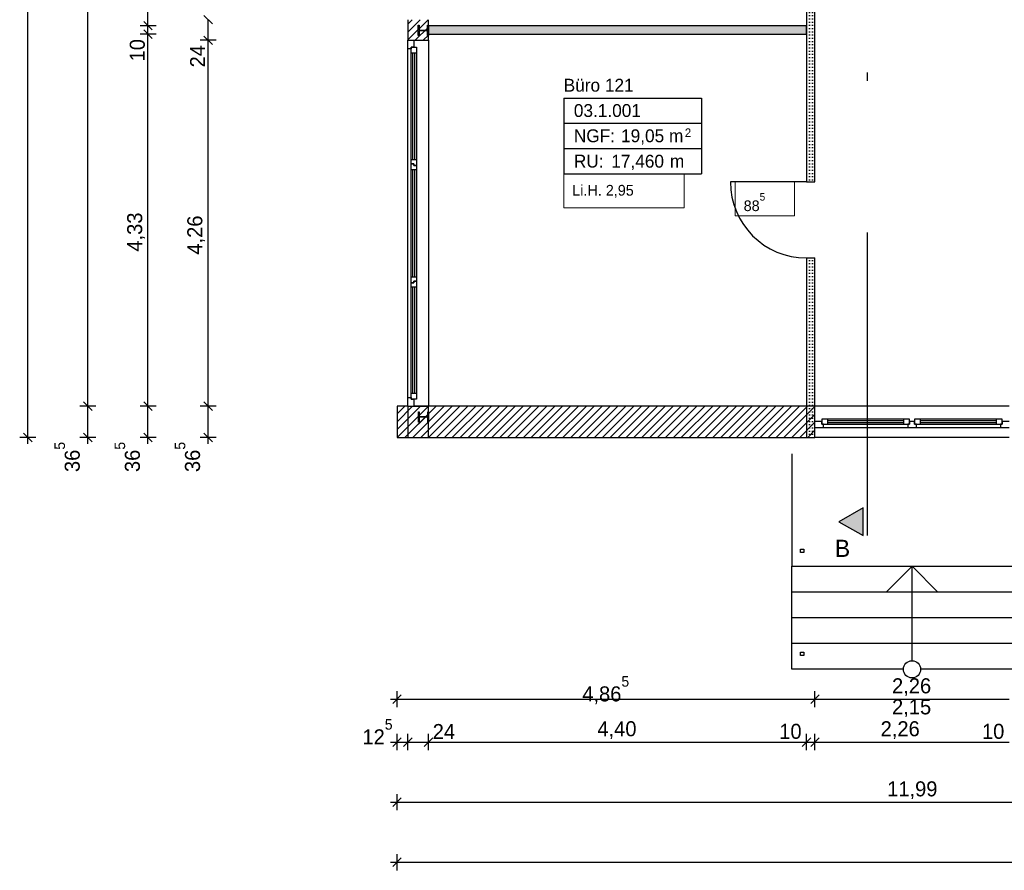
# Model space of a CAD drawing. Extents: x -28.8 to 46.3, y -5 to 85.1.
# Tile 1 of 26: x -4.4 to 7.1, y -5 to 4.9. Entities that reach past the tile are written whole.
import ezdxf

# ---------------------------------------------------------------- set-up
doc = ezdxf.new("R2010")
doc.units = 0
doc.header["$MEASUREMENT"] = 0
doc.linetypes.add('Strichpunktlinie', pattern=[0.006703, 0.003528, -0.001764, 0, -0.001411])
doc.linetypes.add('Wipeout_Contour', pattern=[1, 0, -1])
for name, color, linetype in [('1._OG_2_0', 7, 'Continuous'), ('1._OG_2_P_BM_AUSSEN', 7, 'Continuous'), ('1._OG_2_P_ZE_BILD', 7, 'Continuous'), ('1._OG_2_P_ZE_TEXT', 7, 'Continuous'), ('1._OG_2_R_NT_INNENWAND', 7, 'Continuous'), ('1._OG_2_R_NT_STAHL', 7, 'Continuous'), ('1._OG_2_R_NT_TREPPE', 7, 'Continuous'), ('1._OG_2_R_TR_AUSSENWAND', 7, 'Continuous'), ('1._OG_2_Räume', 7, 'Continuous')]:
    doc.layers.add(name, color=color, linetype=linetype)
doc.styles.add('ERSTELLTER_STIL_1', font='txt')
doc.styles.add('ERSTELLTER_STIL_2', font='txt')
pattern_1 = [(45, (0, 0), (-0.04596194, 0.04596194), [])]
pattern_2 = [(0, (0, 0), (0, 0.0375), [0, -0.0375])]

msp = doc.modelspace()

# ---------------------------------------------------------------- hatches: boundary and pattern name
at = {"layer": '1._OG_2_P_ZE_BILD', "linetype": 'Continuous', "lineweight": 18, "ltscale": 1000}
msp.add_hatch(color=9, dxfattribs=at).paths.add_polyline_path([(5.426, -1.141), (5.426, -0.819), (5.143, -0.983)], flags=0)
at = {"layer": '1._OG_2_R_NT_INNENWAND', "linetype": 'Continuous', "ltscale": 1000}
h = msp.add_hatch(dxfattribs=at)
h.set_pattern_fill('Gips_0002', color=256, style=0, pattern_type=2)
h.set_pattern_definition(pattern_2)
h.paths.add_polyline_path([(4.765, 2.975), (4.865, 2.975), (4.865, 6.515), (4.765, 6.515)], flags=0)
h = msp.add_hatch(dxfattribs=at)
h.set_pattern_fill('Gips_0002', color=256, style=0, pattern_type=2)
h.set_pattern_definition(pattern_2)
h.paths.add_polyline_path([(0.365, 4.695), (4.765, 4.695), (4.765, 4.795), (0.365, 4.795)], flags=0)
at = {"layer": '1._OG_2_R_TR_AUSSENWAND', "linetype": 'Continuous', "ltscale": 1000}
h = msp.add_hatch(dxfattribs=at)
h.set_pattern_fill('MW_Kalksandstein_0002', color=256, style=0, pattern_type=2)
h.set_pattern_definition(pattern_1)
h.paths.add_polyline_path([(0.125, 4.625), (0.195, 4.625), (0.365, 4.625), (0.365, 4.865), (0.195, 4.865), (0.125, 4.865)], flags=0)
h = msp.add_hatch(dxfattribs=at)
h.set_pattern_fill('MW_Kalksandstein_0002', color=256, style=0, pattern_type=2)
h.set_pattern_definition(pattern_1)
h.paths.add_polyline_path([(0, 0.365), (0, 0), (4.865, 0), (4.865, 0.115), (4.865, 0.185), (4.865, 0.365)], flags=0)
h = msp.add_hatch(dxfattribs=at)
h.set_pattern_fill('MW_Kalksandstein_0002', color=256, style=0, pattern_type=2)
h.set_pattern_definition(pattern_1)
h.paths.add_polyline_path([(0.125, 0), (0.365, 0), (0.365, 0.365), (0.195, 0.365), (0.125, 0.365)], flags=0)

# ---------------------------------------------------------------- linework, layer by layer
at = {"layer": '1._OG_2_0', "linetype": 'Continuous', "ltscale": 1000}
for p, q in [((0.125, 4.625), (0.195, 4.625)), ((0.195, 4.625), (0.365, 4.625)), ((4.765, 2.975), (4.865, 2.975)), ((4.765, 2.09), (4.865, 2.09)), ((0.125, 0.365), (0.195, 0.365)), ((0.195, 0.365), (0.365, 0.365)), ((4.865, 0.185), (4.865, 0.365)), ((4.865, 0.115), (4.865, 0.185)), ((4.865, 0), (4.865, 0.115))]:
    msp.add_line(p, q, dxfattribs=at)
at = {"layer": '1._OG_2_P_BM_AUSSEN', "linetype": 'Continuous', "ltscale": 1000}
for p, q in [((-4.299, 0), (-4.299, 41.865)), ((-3.599, 0.365), (-3.599, 22.99)), ((-2.899, 4.795), (-2.899, 9.195)), ((-2.949, 4.845), (-2.849, 4.745)), ((-2.249, 4.915), (-2.149, 4.815)), ((-2.199, 4.625), (-2.199, 4.865)), ((-2.805, 4.795), (-2.992, 4.795)), ((-2.949, 4.745), (-2.849, 4.645)), ((-2.899, 4.695), (-2.899, 4.795)), ((-2.805, 4.695), (-2.992, 4.695)), ((-2.899, 0.365), (-2.899, 4.695)), ((-2.105, 4.625), (-2.292, 4.625)), ((-2.249, 4.675), (-2.149, 4.575)), ((-2.199, 0.365), (-2.199, 4.625)), ((-3.505, 0.365), (-3.692, 0.365)), ((-3.649, 0.415), (-3.549, 0.315)), ((-3.599, 0), (-3.599, 0.365)), ((-2.805, 0.365), (-2.992, 0.365)), ((-2.949, 0.415), (-2.849, 0.315)), ((-2.899, 0), (-2.899, 0.365)), ((-2.105, 0.365), (-2.292, 0.365)), ((-2.249, 0.415), (-2.149, 0.315)), ((-2.199, 0), (-2.199, 0.365)), ((-4.205, 0), (-4.392, 0)), ((-4.349, 0.05), (-4.249, -0.05)), ((-4.299, -0.075), (-4.299, 0)), ((-3.505, 0), (-3.692, 0)), ((-3.649, 0.05), (-3.549, -0.05)), ((-3.599, -0.075), (-3.599, 0)), ((-2.805, 0), (-2.992, 0)), ((-2.949, 0.05), (-2.849, -0.05)), ((-2.899, -0.075), (-2.899, 0)), ((-2.105, 0), (-2.292, 0)), ((-2.249, 0.05), (-2.149, -0.05)), ((-2.199, -0.075), (-2.199, 0)), ((0, -3.141), (0, -2.953)), ((4.865, -3.141), (4.865, -2.953)), ((-0.075, -3.047), (0, -3.047)), ((0.05, -2.997), (-0.05, -3.097)), ((0, -3.047), (4.865, -3.047)), ((4.915, -2.997), (4.815, -3.097)), ((4.865, -3.047), (7.125, -3.047)), ((-0.075, -3.547), (0, -3.547)), ((0.05, -3.497), (-0.05, -3.597)), ((0, -3.641), (0, -3.453)), ((0, -3.547), (0.125, -3.547)), ((0.175, -3.497), (0.075, -3.597)), ((0.125, -3.641), (0.125, -3.453)), ((0.125, -3.547), (0.365, -3.547)), ((0.415, -3.497), (0.315, -3.597)), ((0.365, -3.641), (0.365, -3.453)), ((0.365, -3.547), (4.765, -3.547)), ((4.815, -3.497), (4.715, -3.597)), ((4.765, -3.641), (4.765, -3.453)), ((4.765, -3.547), (4.865, -3.547)), ((4.915, -3.497), (4.815, -3.597)), ((4.865, -3.641), (4.865, -3.453)), ((4.865, -3.547), (7.125, -3.547)), ((0.05, -4.197), (-0.05, -4.297)), ((0, -4.341), (0, -4.153)), ((-0.075, -4.247), (0, -4.247)), ((0, -4.247), (11.99, -4.247)), ((0.05, -4.897), (-0.05, -4.997)), ((0, -5.041), (0, -4.853)), ((-0.075, -4.947), (0, -4.947)), ((0, -4.947), (36.76, -4.947))]:
    msp.add_line(p, q, dxfattribs=at)
at = {"layer": '1._OG_2_P_ZE_BILD', "color": 255, "linetype": 'Continuous', "lineweight": 18, "ltscale": 1000}
for p, q in [((5.426, -0.819), (5.143, -0.983)), ((5.426, -1.141), (5.426, -0.819)), ((5.143, -0.983), (5.426, -1.141))]:
    msp.add_line(p, q, dxfattribs=at)
at = {"layer": '1._OG_2_P_ZE_BILD', "linetype": 'Continuous', "ltscale": 1000}
for p, q in [((5.426, -0.819), (5.143, -0.983)), ((5.426, -1.141), (5.426, -0.819)), ((5.143, -0.983), (5.426, -1.141))]:
    msp.add_line(p, q, dxfattribs=at)
at = {"layer": '1._OG_2_P_ZE_TEXT', "color": 255, "linetype": 'Continuous', "lineweight": 18, "ltscale": 1000}
for p, q in [((3.341, 3.069), (1.94, 3.069)), ((1.94, 3.069), (1.94, 2.673)), ((3.341, 2.673), (3.341, 3.069)), ((4.625, 2.975), (3.935, 2.975)), ((3.935, 2.975), (3.935, 2.579)), ((4.625, 2.579), (4.625, 2.975)), ((1.94, 2.673), (3.341, 2.673)), ((3.935, 2.579), (4.625, 2.579))]:
    msp.add_line(p, q, dxfattribs=at)
at = {"layer": '1._OG_2_R_NT_INNENWAND', "linetype": 'Continuous', "ltscale": 1000}
for p, q in [((4.765, 6.515), (4.765, 2.975)), ((4.865, 2.975), (4.865, 6.515)), ((4.765, 4.795), (0.365, 4.795)), ((0.365, 4.795), (0.365, 4.695)), ((4.765, 4.695), (4.765, 4.795)), ((0.365, 4.695), (4.765, 4.695)), ((4.765, 2.975), (3.88, 2.975)), ((4.765, 2.09), (4.765, 0)), ((4.765, 0), (4.865, 0))]:
    msp.add_line(p, q, dxfattribs=at)
msp.add_arc((4.765, 2.975), 0.885, 180, 270, dxfattribs=at)
at = {"layer": '1._OG_2_R_NT_STAHL', "linetype": 'Continuous', "ltscale": 1000}
for p, q in [((0.245, 4.8), (0.256, 4.8)), ((0.256, 4.8), (0.256, 4.75)), ((0.256, 4.73), (0.256, 4.68)), ((0.263, 4.743), (0.348, 4.743)), ((0.348, 4.737), (0.263, 4.737)), ((0.354, 4.75), (0.354, 4.8)), ((0.354, 4.8), (0.365, 4.8)), ((0.354, 4.68), (0.354, 4.73)), ((0.365, 4.8), (0.365, 4.68)), ((0.365, 4.68), (0.354, 4.68)), ((0.248, 0.18), (0.248, 0.3)), ((0.248, 0.3), (0.258, 0.3)), ((0.258, 0.3), (0.258, 0.25)), ((0.258, 0.23), (0.258, 0.18)), ((0.265, 0.243), (0.35, 0.243)), ((0.35, 0.237), (0.265, 0.237)), ((0.357, 0.25), (0.357, 0.3)), ((0.357, 0.3), (0.367, 0.3)), ((0.357, 0.18), (0.357, 0.23)), ((0.367, 0.3), (0.367, 0.18)), ((0.258, 0.18), (0.248, 0.18)), ((0.367, 0.18), (0.357, 0.18))]:
    msp.add_line(p, q, dxfattribs=at)
for centre, start, end in [((0.263, 4.75), 180, 270), ((0.263, 4.73), 90, 180), ((0.348, 4.75), 270, 0), ((0.348, 4.73), 0, 90), ((0.265, 0.25), 180, 270), ((0.265, 0.23), 90, 180), ((0.35, 0.25), 270, 0), ((0.35, 0.23), 0, 90)]:
    msp.add_arc(centre, 0.0065, start, end, dxfattribs=at)
at = {"layer": '1._OG_2_R_NT_TREPPE', "linetype": 'Continuous', "ltscale": 1000}
for p, q in [((4.595, -0.191), (4.595, -1.5)), ((4.695, -1.34), (4.695, -1.3)), ((4.695, -1.3), (4.735, -1.3)), ((4.735, -1.34), (4.695, -1.34)), ((4.735, -1.3), (4.735, -1.34)), ((4.595, -1.5), (7.395, -1.5)), ((4.595, -1.8), (4.595, -1.5)), ((5.995, -1.5), (5.695, -1.8)), ((5.995, -1.5), (6.295, -1.8)), ((5.995, -2.6), (5.995, -1.5)), ((7.395, -1.8), (4.595, -1.8)), ((4.595, -2.1), (4.595, -1.8)), ((7.395, -2.1), (4.595, -2.1)), ((4.595, -2.4), (4.595, -2.1)), ((7.395, -2.4), (4.595, -2.4)), ((4.595, -2.7), (4.595, -2.4)), ((4.695, -2.54), (4.695, -2.5)), ((4.695, -2.5), (4.735, -2.5)), ((4.735, -2.5), (4.735, -2.54)), ((4.735, -2.54), (4.695, -2.54)), ((5.895, -2.7), (4.595, -2.7)), ((7.395, -2.7), (6.095, -2.7))]:
    msp.add_line(p, q, dxfattribs=at)
msp.add_circle((5.995, -2.7), 0.1, dxfattribs=at)
at = {"layer": '1._OG_2_R_TR_AUSSENWAND', "linetype": 'Continuous', "ltscale": 1000}
for p, q in [((0.125, 4.865), (0.125, 4.625)), ((0.365, 4.625), (0.365, 4.865)), ((0.125, 4.625), (0.125, 0.365)), ((0.365, 4.625), (0.365, 0.365)), ((4.865, 0.365), (0, 0.365)), ((0, 0.365), (0, 0)), ((0.125, 0.365), (0.125, 0)), ((0.365, 0), (0.365, 0.365)), ((7.125, 0.365), (4.865, 0.365)), ((0, 0), (4.865, 0)), ((0.125, 0), (0.365, 0)), ((7.125, 0), (4.865, 0))]:
    msp.add_line(p, q, dxfattribs=at)
at = {"layer": '1._OG_2_Räume', "linetype": 'Continuous', "ltscale": 1000}
for p, q in [((1.94, 3.953), (1.94, 3.069)), ((1.94, 3.953), (3.544, 3.953)), ((3.544, 3.953), (3.544, 3.069)), ((1.94, 3.659), (3.544, 3.659)), ((1.94, 3.364), (3.544, 3.364)), ((1.94, 3.069), (3.544, 3.069))]:
    msp.add_line(p, q, dxfattribs=at)

# ---------------------------------------------------------------- texts
at = {"layer": '1._OG_2_P_BM_AUSSEN', "linetype": 'Continuous', "char_height": 0.175, "attachment_point": 7, "rotation": 90, "style": 'ERSTELLTER_STIL_2'}
for s, insert in [('{10}', (-2.934, 4.379)), ('{24}', (-2.234, 4.309)), ('{4,33}', (-2.934, 2.164)), ('{4,26}', (-2.234, 2.129)), ('{36\\A1{\\H0.7x;\\S5^  ;}}', (-3.691, -0.403)), ('{36\\A1{\\H0.7x;\\S5^  ;}}', (-2.991, -0.403)), ('{36\\A1{\\H0.7x;\\S5^  ;}}', (-2.291, -0.403))]:
    msp.add_mtext(s, dxfattribs=dict(at, insert=insert))
at = {"layer": '1._OG_2_P_BM_AUSSEN', "linetype": 'Continuous', "char_height": 0.175, "attachment_point": 7, "style": 'ERSTELLTER_STIL_2'}
for s, insert in [('{4,86\\A1{\\H0.7x;\\S5^  ;}}', (2.156, -3.106)), ('{2,26}', (5.762, -3.012)), ('{2,15}', (5.762, -3.257)), ('{12\\A1{\\H0.7x;\\S5^  ;}}', (-0.403, -3.574)), ('{24}', (0.415, -3.512)), ('{4,40}', (2.332, -3.512)), ('{10}', (4.449, -3.512)), ('{2,26}', (5.629, -3.512)), ('{10}', (6.809, -3.512)), ('{11,99}', (5.705, -4.212))]:
    msp.add_mtext(s, dxfattribs=dict(at, insert=insert))
at = {"layer": '1._OG_2_P_ZE_BILD', "linetype": 'Continuous', "insert": (5.185, -1.191), "char_height": 0.2, "attachment_point": 2, "style": 'ERSTELLTER_STIL_1'}
msp.add_mtext('{B}', dxfattribs=at)
at = {"layer": '1._OG_2_P_ZE_TEXT', "linetype": 'Continuous', "char_height": 0.125, "attachment_point": 1, "style": 'ERSTELLTER_STIL_2'}
for s, insert in [('{Li.H. 2,95}', (2.04, 2.941)), ('{88\\A1{\\H0.7x;\\S5^  ;}}', (4.035, 2.846))]:
    msp.add_mtext(s, dxfattribs=dict(at, insert=insert))
at = {"layer": '1._OG_2_Räume', "linetype": 'Continuous'}
for s, insert, char_height, attachment_point, style in [('{Büro 121}', (1.94, 4.177), 0.15, 1, 'ERSTELLTER_STIL_1'), ('{03.1.001 }', (2.058, 3.882), 0.15, 1, 'ERSTELLTER_STIL_2'), ('{NGF: }', (2.058, 3.588), 0.15, 1, 'ERSTELLTER_STIL_2'), ('{19,05 m}', (2.608, 3.588), 0.15, 1, 'ERSTELLTER_STIL_2'), ('{2}', (3.35, 3.599), 0.1, 1, 'ERSTELLTER_STIL_2'), ('{RU: }', (2.058, 3.293), 0.15, 1, 'ERSTELLTER_STIL_2'), ('{17,460}', (2.494, 3.114), 0.15, 7, 'ERSTELLTER_STIL_2'), ('{ m}', (3.121, 3.293), 0.15, 1, 'ERSTELLTER_STIL_2')]:
    msp.add_mtext(s, dxfattribs=dict(at, insert=insert, char_height=char_height, attachment_point=attachment_point, style=style))

# ---------------------------------------------------------------- wipeouts: each hides what was drawn before it
at = {"color": 254, "linetype": 'Wipeout_Contour', "lineweight": 0, "ltscale": 26.219808}
msp.add_wipeout([(7.025, 0.115), (7.025, 0.155), (6.045, 0.155), (6.045, 0.115)], dxfattribs=at).dxf.layer = '1._OG_2_R_TR_AUSSENWAND'

# ---------------------------------------------------------------- next in the draw order: wipeouts: each hides what was drawn before it
at = {"color": 254, "linetype": 'Wipeout_Contour', "lineweight": 0, "ltscale": 10.893528}
msp.add_wipeout([(0.125, 4.525), (0.165, 4.525), (0.165, 0.465), (0.125, 0.465)], dxfattribs=at).dxf.layer = '1._OG_2_R_TR_AUSSENWAND'
at = {"color": 254, "linetype": 'Wipeout_Contour', "lineweight": 0, "ltscale": 36.0305}
msp.add_wipeout([(5.995, 0.115), (6.045, 0.115), (6.045, 0.155), (6.025, 0.155), (6.025, 0.185), (5.995, 0.185)], dxfattribs=at).dxf.layer = '1._OG_2_R_TR_AUSSENWAND'
at = {"color": 254, "linetype": 'Wipeout_Contour', "lineweight": 0, "ltscale": 43.077139}
msp.add_wipeout([(7.125, 0.185), (7.045, 0.185), (7.045, 0.155), (7.025, 0.155), (7.025, 0.115), (7.125, 0.115)], dxfattribs=at).dxf.layer = '1._OG_2_R_TR_AUSSENWAND'

# ---------------------------------------------------------------- next in the draw order: wipeouts: each hides what was drawn before it
at = {"color": 254, "linetype": 'Wipeout_Contour', "lineweight": 0, "ltscale": 26.910606}
msp.add_wipeout([(0.195, 4.625), (0.195, 4.545), (0.165, 4.545), (0.165, 4.525), (0.125, 4.525), (0.125, 4.625)], dxfattribs=at).dxf.layer = '1._OG_2_R_TR_AUSSENWAND'
at = {"color": 254, "linetype": 'Wipeout_Contour', "lineweight": 0, "ltscale": 4.63912}
msp.add_wipeout([(0.125, 0.365), (0.125, 0.465), (0.165, 0.465), (0.165, 0.445), (0.195, 0.445), (0.195, 0.365)], dxfattribs=at).dxf.layer = '1._OG_2_R_TR_AUSSENWAND'
at = {"color": 254, "linetype": 'Wipeout_Contour', "lineweight": 0, "ltscale": 21.915266}
msp.add_wipeout([(5.945, 0.115), (5.945, 0.155), (4.965, 0.155), (4.965, 0.115)], dxfattribs=at).dxf.layer = '1._OG_2_R_TR_AUSSENWAND'
at = {"color": 254, "linetype": 'Wipeout_Contour', "lineweight": 0, "ltscale": 26.222089}
msp.add_wipeout([(6.975, 0.155), (6.975, 0.175), (6.095, 0.175), (6.095, 0.155)], dxfattribs=at).dxf.layer = '1._OG_2_R_TR_AUSSENWAND'

# ---------------------------------------------------------------- next in the draw order: linework, layer by layer
at = {"layer": '1._OG_2_R_NT_STAHL', "linetype": 'Continuous', "ltscale": 1000}
for p, q in [((0.245, 4.68), (0.245, 4.8)), ((0.256, 4.68), (0.245, 4.68))]:
    msp.add_line(p, q, dxfattribs=at)
at = {"layer": '1._OG_2_R_TR_AUSSENWAND', "linetype": 'Continuous', "ltscale": 1000}
for p, q in [((0.125, 4.625), (0.195, 4.625)), ((0.125, 0.365), (0.195, 0.365))]:
    msp.add_line(p, q, dxfattribs=at)

# ---------------------------------------------------------------- next in the draw order: wipeouts: each hides what was drawn before it
at = {"color": 254, "linetype": 'Wipeout_Contour', "lineweight": 0, "ltscale": 15.593458}
msp.add_wipeout([(0.165, 4.475), (0.185, 4.475), (0.185, 3.238), (0.165, 3.238)], dxfattribs=at).dxf.layer = '1._OG_2_R_TR_AUSSENWAND'
at = {"color": 254, "linetype": 'Wipeout_Contour', "lineweight": 0, "ltscale": 29.07444}
msp.add_wipeout([(4.865, 0.115), (4.965, 0.115), (4.965, 0.155), (4.945, 0.155), (4.945, 0.185), (4.865, 0.185)], dxfattribs=at).dxf.layer = '1._OG_2_R_TR_AUSSENWAND'
at = {"color": 254, "linetype": 'Wipeout_Contour', "lineweight": 0, "ltscale": 26.225772}
msp.add_wipeout([(6.975, 0.195), (6.975, 0.215), (6.095, 0.215), (6.095, 0.195)], dxfattribs=at).dxf.layer = '1._OG_2_R_TR_AUSSENWAND'

# ---------------------------------------------------------------- next in the draw order: hatches: boundary and pattern name
at = {"layer": '1._OG_2_R_NT_INNENWAND', "linetype": 'Continuous', "ltscale": 1000}
h = msp.add_hatch(dxfattribs=at)
h.set_pattern_fill('Gips_0002', color=256, style=0, pattern_type=2)
h.set_pattern_definition(pattern_2)
h.paths.add_polyline_path([(4.765, 2.09), (4.765, 0), (4.865, 0), (4.865, 2.09)], flags=0)

# ---------------------------------------------------------------- next in the draw order: linework, layer by layer
msp.add_line((4.865, 0), (4.865, 2.09), dxfattribs=at)
at = {"layer": '1._OG_2_R_TR_AUSSENWAND', "linetype": 'Continuous', "ltscale": 1000}
msp.add_line((4.865, 0.115), (4.865, 0.185), dxfattribs=at)

# ---------------------------------------------------------------- next in the draw order: wipeouts: each hides what was drawn before it
at = {"color": 254, "linetype": 'Wipeout_Contour', "lineweight": 0, "ltscale": 15.605152}
msp.add_wipeout([(0.205, 4.475), (0.225, 4.475), (0.225, 3.238), (0.205, 3.238)], dxfattribs=at).dxf.layer = '1._OG_2_R_TR_AUSSENWAND'
at = {"color": 254, "linetype": 'Wipeout_Contour', "lineweight": 0, "ltscale": 24.333837}
msp.add_wipeout([(6.095, 0.155), (6.095, 0.215), (6.025, 0.215), (6.025, 0.155)], dxfattribs=at).dxf.layer = '1._OG_2_R_TR_AUSSENWAND'
at = {"color": 254, "linetype": 'Wipeout_Contour', "lineweight": 0, "ltscale": 28.121112}
msp.add_wipeout([(7.045, 0.155), (7.045, 0.215), (6.975, 0.215), (6.975, 0.155)], dxfattribs=at).dxf.layer = '1._OG_2_R_TR_AUSSENWAND'

# ---------------------------------------------------------------- next in the draw order: linework, layer by layer
at = {"layer": '1._OG_2_R_TR_AUSSENWAND', "linetype": 'Continuous', "ltscale": 1000}
for p, q in [((7.025, 0.115), (7.125, 0.115)), ((7.045, 0.155), (7.045, 0.215)), ((7.125, 0.185), (7.045, 0.185)), ((7.045, 0.185), (7.045, 0.155))]:
    msp.add_line(p, q, dxfattribs=at)

# ---------------------------------------------------------------- next in the draw order: wipeouts: each hides what was drawn before it
at = {"color": 254, "linetype": 'Wipeout_Contour', "lineweight": 0, "ltscale": 18.170271}
msp.add_wipeout([(0.165, 4.545), (0.225, 4.545), (0.225, 4.475), (0.165, 4.475)], dxfattribs=at).dxf.layer = '1._OG_2_R_TR_AUSSENWAND'
at = {"color": 254, "linetype": 'Wipeout_Contour', "lineweight": 0, "ltscale": 18.945678}
msp.add_wipeout([(0.165, 3.188), (0.165, 3.238), (0.225, 3.238), (0.225, 3.168), (0.195, 3.168), (0.195, 3.188)], dxfattribs=at).dxf.layer = '1._OG_2_R_TR_AUSSENWAND'
at = {"color": 254, "linetype": 'Wipeout_Contour', "lineweight": 0, "ltscale": 36.114884}
msp.add_wipeout([(5.995, 0.185), (5.965, 0.185), (5.965, 0.155), (5.945, 0.155), (5.945, 0.115), (5.995, 0.115)], dxfattribs=at).dxf.layer = '1._OG_2_R_TR_AUSSENWAND'
at = {"color": 254, "linetype": 'Wipeout_Contour', "lineweight": 0, "ltscale": 26.223808}
msp.add_wipeout([(6.975, 0.195), (6.095, 0.195), (6.095, 0.175), (6.975, 0.175)], dxfattribs=at).dxf.layer = '1._OG_2_R_TR_AUSSENWAND'

# ---------------------------------------------------------------- next in the draw order: linework, layer by layer
at = {"layer": '1._OG_2_R_TR_AUSSENWAND', "linetype": 'Continuous', "ltscale": 1000}
for p, q in [((0.125, 4.525), (0.125, 4.625)), ((0.195, 4.625), (0.195, 4.545)), ((0.195, 4.545), (0.165, 4.545)), ((0.165, 4.545), (0.225, 4.545)), ((6.095, 0.215), (6.025, 0.215)), ((6.025, 0.215), (6.025, 0.155)), ((6.025, 0.155), (6.025, 0.185)), ((6.045, 0.155), (6.025, 0.155)), ((6.025, 0.155), (6.095, 0.155)), ((6.045, 0.115), (6.045, 0.155)), ((6.045, 0.115), (7.025, 0.115)), ((6.975, 0.215), (6.095, 0.215)), ((6.095, 0.155), (6.095, 0.215)), ((6.975, 0.195), (6.095, 0.195)), ((6.095, 0.175), (6.975, 0.175)), ((6.095, 0.155), (6.975, 0.155)), ((7.045, 0.215), (6.975, 0.215)), ((6.975, 0.215), (6.975, 0.155)), ((6.975, 0.155), (7.045, 0.155)), ((7.045, 0.155), (7.025, 0.155)), ((7.025, 0.155), (7.025, 0.115))]:
    msp.add_line(p, q, dxfattribs=at)

# ---------------------------------------------------------------- next in the draw order: wipeouts: each hides what was drawn before it
at = {"color": 254, "linetype": 'Wipeout_Contour', "lineweight": 0, "ltscale": 15.599098}
msp.add_wipeout([(0.205, 4.475), (0.205, 3.238), (0.185, 3.238), (0.185, 4.475)], dxfattribs=at).dxf.layer = '1._OG_2_R_TR_AUSSENWAND'
at = {"color": 254, "linetype": 'Wipeout_Contour', "lineweight": 0, "ltscale": 10.267353}
msp.add_wipeout([(0.165, 3.118), (0.185, 3.118), (0.185, 1.872), (0.165, 1.872)], dxfattribs=at).dxf.layer = '1._OG_2_R_TR_AUSSENWAND'
at = {"color": 254, "linetype": 'Wipeout_Contour', "lineweight": 0, "ltscale": 21.91787}
msp.add_wipeout([(5.895, 0.155), (5.895, 0.175), (5.015, 0.175), (5.015, 0.155)], dxfattribs=at).dxf.layer = '1._OG_2_R_TR_AUSSENWAND'

# ---------------------------------------------------------------- next in the draw order: linework, layer by layer
at = {"layer": '1._OG_2_R_TR_AUSSENWAND', "linetype": 'Continuous', "ltscale": 1000}
for p, q in [((0.165, 4.525), (0.125, 4.525)), ((0.165, 4.545), (0.165, 4.525)), ((0.165, 4.475), (0.165, 4.545)), ((0.225, 4.475), (0.165, 4.475)), ((0.225, 4.545), (0.225, 4.475))]:
    msp.add_line(p, q, dxfattribs=at)

# ---------------------------------------------------------------- next in the draw order: wipeouts: each hides what was drawn before it
at = {"color": 254, "linetype": 'Wipeout_Contour', "lineweight": 0, "ltscale": 10.288788}
msp.add_wipeout([(0.205, 3.118), (0.225, 3.118), (0.225, 1.872), (0.205, 1.872)], dxfattribs=at).dxf.layer = '1._OG_2_R_TR_AUSSENWAND'
at = {"color": 254, "linetype": 'Wipeout_Contour', "lineweight": 0, "ltscale": 21.922077}
msp.add_wipeout([(5.895, 0.195), (5.895, 0.215), (5.015, 0.215), (5.015, 0.195)], dxfattribs=at).dxf.layer = '1._OG_2_R_TR_AUSSENWAND'

# ---------------------------------------------------------------- next in the draw order: wipeouts: each hides what was drawn before it
at = {"color": 254, "linetype": 'Wipeout_Contour', "lineweight": 0, "ltscale": 19.574821}
msp.add_wipeout([(0.225, 3.168), (0.225, 3.118), (0.165, 3.118), (0.165, 3.188), (0.195, 3.188), (0.195, 3.168)], dxfattribs=at).dxf.layer = '1._OG_2_R_TR_AUSSENWAND'
at = {"color": 254, "linetype": 'Wipeout_Contour', "lineweight": 0, "ltscale": 10.905673}
msp.add_wipeout([(0.195, 1.822), (0.195, 1.802), (0.165, 1.802), (0.165, 1.872), (0.225, 1.872), (0.225, 1.822)], dxfattribs=at).dxf.layer = '1._OG_2_R_TR_AUSSENWAND'
at = {"color": 254, "linetype": 'Wipeout_Contour', "lineweight": 0, "ltscale": 20.034241}
msp.add_wipeout([(5.015, 0.155), (5.015, 0.215), (4.945, 0.215), (4.945, 0.155)], dxfattribs=at).dxf.layer = '1._OG_2_R_TR_AUSSENWAND'
at = {"color": 254, "linetype": 'Wipeout_Contour', "lineweight": 0, "ltscale": 23.815897}
msp.add_wipeout([(5.965, 0.155), (5.965, 0.215), (5.895, 0.215), (5.895, 0.155)], dxfattribs=at).dxf.layer = '1._OG_2_R_TR_AUSSENWAND'

# ---------------------------------------------------------------- next in the draw order: linework, layer by layer
at = {"layer": '1._OG_2_R_TR_AUSSENWAND', "linetype": 'Continuous', "ltscale": 1000}
for p, q in [((0.165, 3.238), (0.165, 4.475)), ((0.185, 3.238), (0.185, 4.475)), ((0.205, 4.475), (0.205, 3.238)), ((0.225, 4.475), (0.225, 3.238)), ((0.165, 3.188), (0.165, 3.238)), ((0.165, 3.238), (0.225, 3.238)), ((0.195, 3.188), (0.165, 3.188)), ((0.165, 3.188), (0.195, 3.188)), ((4.945, 0.185), (4.865, 0.185)), ((4.865, 0.115), (4.965, 0.115)), ((4.945, 0.215), (4.945, 0.155)), ((4.945, 0.155), (4.945, 0.185)), ((4.965, 0.115), (5.945, 0.115)), ((5.945, 0.115), (5.995, 0.115)), ((5.965, 0.155), (5.965, 0.215)), ((5.995, 0.185), (5.965, 0.185)), ((5.965, 0.185), (5.965, 0.155)), ((6.025, 0.185), (5.995, 0.185)), ((5.995, 0.115), (6.045, 0.115))]:
    msp.add_line(p, q, dxfattribs=at)

# ---------------------------------------------------------------- next in the draw order: wipeouts: each hides what was drawn before it
at = {"color": 254, "linetype": 'Wipeout_Contour', "lineweight": 0, "ltscale": 10.277764}
msp.add_wipeout([(0.205, 3.118), (0.205, 1.872), (0.185, 1.872), (0.185, 3.118)], dxfattribs=at).dxf.layer = '1._OG_2_R_TR_AUSSENWAND'
at = {"color": 254, "linetype": 'Wipeout_Contour', "lineweight": 0, "ltscale": 5.465756}
msp.add_wipeout([(0.165, 1.752), (0.185, 1.752), (0.185, 0.515), (0.165, 0.515)], dxfattribs=at).dxf.layer = '1._OG_2_R_TR_AUSSENWAND'
at = {"color": 254, "linetype": 'Wipeout_Contour', "lineweight": 0, "ltscale": 21.919827}
msp.add_wipeout([(5.895, 0.195), (5.015, 0.195), (5.015, 0.175), (5.895, 0.175)], dxfattribs=at).dxf.layer = '1._OG_2_R_TR_AUSSENWAND'

# ---------------------------------------------------------------- next in the draw order: linework, layer by layer
at = {"layer": '1._OG_2_P_ZE_BILD', "linetype": 'Strichpunktlinie', "ltscale": 1000}
msp.add_line((5.475, -1.141), (5.475, 45.062), dxfattribs=at)
at = {"layer": '1._OG_2_R_TR_AUSSENWAND', "linetype": 'Continuous', "ltscale": 1000}
for p, q in [((0.225, 3.238), (0.225, 3.168)), ((0.165, 3.118), (0.165, 3.188)), ((0.225, 3.118), (0.165, 3.118)), ((0.195, 3.168), (0.195, 3.188)), ((0.195, 3.188), (0.195, 3.168)), ((0.225, 3.168), (0.195, 3.168)), ((0.195, 3.168), (0.225, 3.168)), ((0.225, 3.168), (0.225, 3.118)), ((5.015, 0.215), (4.945, 0.215)), ((4.965, 0.155), (4.945, 0.155)), ((4.945, 0.155), (5.015, 0.155)), ((4.965, 0.115), (4.965, 0.155)), ((5.895, 0.215), (5.015, 0.215)), ((5.015, 0.155), (5.015, 0.215)), ((5.895, 0.195), (5.015, 0.195)), ((5.015, 0.175), (5.895, 0.175)), ((5.015, 0.155), (5.895, 0.155)), ((5.965, 0.215), (5.895, 0.215)), ((5.895, 0.215), (5.895, 0.155)), ((5.895, 0.155), (5.965, 0.155)), ((5.965, 0.155), (5.945, 0.155)), ((5.945, 0.155), (5.945, 0.115))]:
    msp.add_line(p, q, dxfattribs=at)

# ---------------------------------------------------------------- next in the draw order: wipeouts: each hides what was drawn before it
at = {"color": 254, "linetype": 'Wipeout_Contour', "lineweight": 0, "ltscale": 5.513404}
msp.add_wipeout([(0.205, 1.752), (0.225, 1.752), (0.225, 0.515), (0.205, 0.515)], dxfattribs=at).dxf.layer = '1._OG_2_R_TR_AUSSENWAND'

# ---------------------------------------------------------------- next in the draw order: wipeouts: each hides what was drawn before it
at = {"color": 254, "linetype": 'Wipeout_Contour', "lineweight": 0, "ltscale": 11.546049}
msp.add_wipeout([(0.195, 1.802), (0.195, 1.822), (0.225, 1.822), (0.225, 1.752), (0.165, 1.752), (0.165, 1.802)], dxfattribs=at).dxf.layer = '1._OG_2_R_TR_AUSSENWAND'
at = {"color": 254, "linetype": 'Wipeout_Contour', "lineweight": 0, "ltscale": 3.226877}
msp.add_wipeout([(0.165, 0.515), (0.225, 0.515), (0.225, 0.445), (0.165, 0.445)], dxfattribs=at).dxf.layer = '1._OG_2_R_TR_AUSSENWAND'

# ---------------------------------------------------------------- next in the draw order: linework, layer by layer
at = {"layer": '1._OG_2_R_TR_AUSSENWAND', "linetype": 'Continuous', "ltscale": 1000}
for p, q in [((0.125, 0.465), (0.125, 4.525)), ((0.165, 1.872), (0.165, 3.118)), ((0.185, 1.872), (0.185, 3.118)), ((0.205, 3.118), (0.205, 1.872)), ((0.225, 3.118), (0.225, 1.872)), ((0.165, 1.872), (0.225, 1.872)), ((0.225, 1.872), (0.225, 1.822)), ((0.225, 1.822), (0.195, 1.822)), ((0.195, 1.822), (0.225, 1.822)), ((0.125, 0.365), (0.125, 0.465)), ((0.165, 0.445), (0.195, 0.445)), ((0.225, 0.445), (0.165, 0.445)), ((0.195, 0.445), (0.195, 0.365))]:
    msp.add_line(p, q, dxfattribs=at)

# ---------------------------------------------------------------- next in the draw order: wipeouts: each hides what was drawn before it
at = {"color": 254, "linetype": 'Wipeout_Contour', "lineweight": 0, "ltscale": 5.489234}
msp.add_wipeout([(0.205, 1.752), (0.205, 0.515), (0.185, 0.515), (0.185, 1.752)], dxfattribs=at).dxf.layer = '1._OG_2_R_TR_AUSSENWAND'

# ---------------------------------------------------------------- next in the draw order: linework, layer by layer
at = {"layer": '1._OG_2_R_TR_AUSSENWAND', "linetype": 'Continuous', "ltscale": 1000}
for p, q in [((0.165, 1.802), (0.165, 1.872)), ((0.195, 1.802), (0.165, 1.802)), ((0.165, 1.752), (0.165, 1.802)), ((0.165, 1.802), (0.195, 1.802)), ((0.165, 0.515), (0.165, 1.752)), ((0.225, 1.752), (0.165, 1.752)), ((0.185, 0.515), (0.185, 1.752)), ((0.195, 1.822), (0.195, 1.802)), ((0.195, 1.802), (0.195, 1.822)), ((0.205, 1.752), (0.205, 0.515)), ((0.225, 1.822), (0.225, 1.752)), ((0.225, 1.752), (0.225, 0.515)), ((0.125, 0.465), (0.165, 0.465)), ((0.165, 0.515), (0.225, 0.515)), ((0.165, 0.445), (0.165, 0.515)), ((0.165, 0.465), (0.165, 0.445)), ((0.225, 0.515), (0.225, 0.445))]:
    msp.add_line(p, q, dxfattribs=at)

doc.saveas('drawing.dxf')
